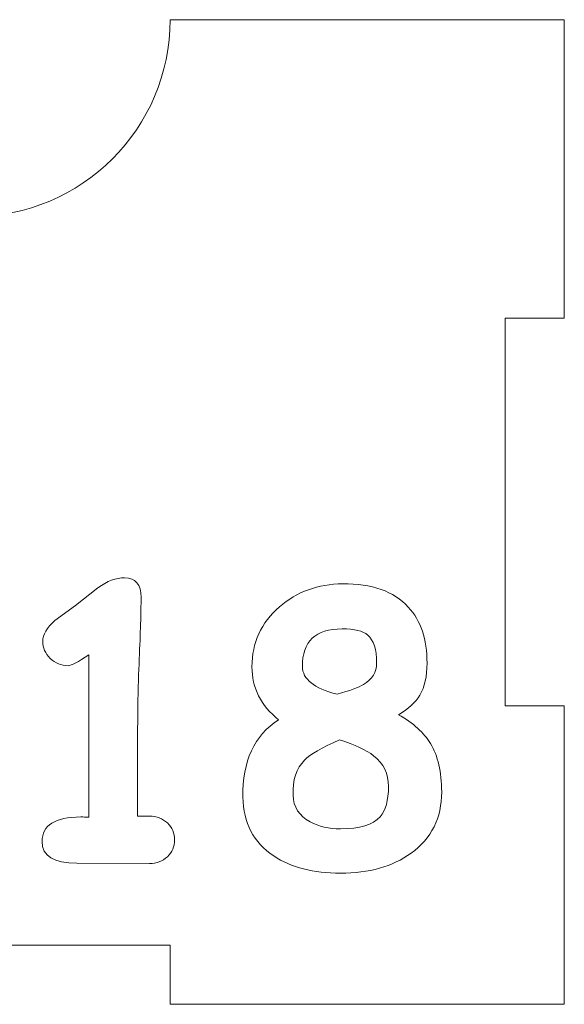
# Model space of a CAD drawing. Header units: millimetres. Extents: x -811 to 1340, y -192 to 870.
# Tile 170 of 256: x 640 to 668, y 214 to 264. Entities that reach past the tile are written whole.
import ezdxf

# ---------------------------------------------------------------- set-up
doc = ezdxf.new("R2010")
doc.units = ezdxf.units.MM
doc.header["$MEASUREMENT"] = 0
doc.layers.add('layer 1', color=7, linetype='Continuous')

msp = doc.modelspace()

# ---------------------------------------------------------------- linework, layer by layer
at = {"layer": 'layer 1', "color": 250, "lineweight": 9}
msp.add_open_spline([(667.8618, 229.1878), (667.8618, 229.1878), (667.8618, 214.0378), (667.8618, 214.0378), (667.8618, 214.0378), (667.8618, 214.0378), (647.8618, 214.0378), (647.8618, 214.0378), (647.8618, 214.0378), (647.8618, 214.0378), (647.8618, 217.0378), (647.8618, 217.0378), (647.8618, 217.0378), (647.8618, 217.0378), (627.8618, 217.0378), (627.8618, 217.0378), (627.8618, 217.0378), (627.8618, 217.0378), (627.8618, 214.0378), (627.8618, 214.0378), (627.8618, 214.0378), (627.8618, 214.0378), (607.8618, 214.0378), (607.8618, 214.0378), (607.8618, 214.0378), (607.8618, 214.0378), (607.8618, 229.1878), (607.8618, 229.1878), (607.8618, 229.1878), (607.8618, 229.1878), (610.8618, 229.1878), (610.8618, 229.1878), (610.8618, 229.1878), (610.8618, 229.1878), (610.8618, 248.8878), (610.8618, 248.8878), (610.8618, 248.8878), (610.8618, 248.8878), (607.8618, 248.8878), (607.8618, 248.8878), (607.8618, 248.8878), (607.8618, 248.8878), (607.8618, 264.0378), (607.8618, 264.0378), (607.8618, 264.0378), (607.8618, 264.0378), (627.8617, 264.0378), (627.8617, 264.0378), (627.8617, 264.0378), (627.8617, 258.5159), (632.3399, 254.0378), (637.8617, 254.0378), (637.8617, 254.0378), (643.3835, 254.0378), (647.8617, 258.5159), (647.8617, 264.0378), (647.8617, 264.0378), (647.8617, 264.0378), (667.8618, 264.0378), (667.8618, 264.0378), (667.8618, 264.0378), (667.8618, 264.0378), (667.8618, 248.8878), (667.8618, 248.8878), (667.8618, 248.8878), (667.8618, 248.8878), (664.8618, 248.8878), (664.8618, 248.8878), (664.8618, 248.8878), (664.8618, 248.8878), (664.8618, 229.1878), (664.8618, 229.1878), (664.8618, 229.1878), (664.8618, 229.1878), (667.8618, 229.1878), (667.8618, 229.1878)], degree=3, knots=[0, 0, 0, 0, 0.05, 0.05, 0.05, 0.05, 0.1, 0.1, 0.1, 0.1, 0.15, 0.15, 0.15, 0.15, 0.2, 0.2, 0.2, 0.2, 0.25, 0.25, 0.25, 0.25, 0.3, 0.3, 0.3, 0.3, 0.35, 0.35, 0.35, 0.35, 0.4, 0.4, 0.4, 0.4, 0.45, 0.45, 0.45, 0.45, 0.5, 0.5, 0.5, 0.5, 0.55, 0.55, 0.55, 0.55, 0.6, 0.6, 0.6, 0.6, 0.65, 0.65, 0.65, 0.65, 0.7, 0.7, 0.7, 0.7, 0.75, 0.75, 0.75, 0.75, 0.8, 0.8, 0.8, 0.8, 0.85, 0.85, 0.85, 0.85, 0.9, 0.9, 0.9, 0.9, 1, 1, 1, 1], dxfattribs=at)
at = {"layer": 'layer 1', "color": 114, "lineweight": 9}
for points, knots in [([(646.818, 221.1887), (646.818, 221.1887), (643.1259, 221.1983), (643.1259, 221.1983), (643.1259, 221.1983), (641.9544, 221.1983), (641.367, 221.5665), (641.367, 222.3063), (641.367, 222.3063), (641.367, 223.1349), (642.0211, 223.5508), (643.329, 223.5508), (643.329, 223.5508), (643.4529, 223.5508), (643.5893, 223.5475), (643.7386, 223.5412), (643.7386, 223.5412), (643.7386, 223.5412), (643.7386, 231.792), (643.7386, 231.792), (643.7386, 231.792), (643.1989, 231.4207), (642.8496, 231.2333), (642.6878, 231.2333), (642.6878, 231.2333), (642.3418, 231.2333), (642.0402, 231.3571), (641.783, 231.6047), (641.783, 231.6047), (641.5259, 231.8523), (641.3957, 232.1413), (641.3957, 232.4714), (641.3957, 232.4714), (641.3957, 232.8111), (641.6021, 233.1603), (642.018, 233.5222), (642.018, 233.5222), (642.018, 233.5222), (643.0687, 234.2841), (643.0687, 234.2841), (643.0687, 234.2841), (643.0687, 234.2841), (644.202, 235.1953), (644.202, 235.1953), (644.202, 235.1953), (644.6656, 235.5285), (645.1163, 235.6968), (645.5513, 235.6968), (645.5513, 235.6968), (646.1068, 235.6968), (646.3862, 235.3635), (646.3862, 234.6937), (646.3862, 234.6937), (646.3862, 233.954), (646.3544, 232.9158), (646.2941, 231.5762), (646.2941, 231.5762), (646.2338, 230.2366), (646.202, 228.3253), (646.202, 225.8397), (646.202, 225.8397), (646.202, 225.8397), (646.202, 223.5889), (646.202, 223.5889), (646.202, 223.5889), (646.202, 223.5889), (646.8147, 223.5889), (646.8147, 223.5889), (646.8147, 223.5889), (647.1766, 223.5889), (647.4782, 223.4746), (647.7227, 223.246), (647.7227, 223.246), (647.9672, 223.0142), (648.0909, 222.7285), (648.0909, 222.3889), (648.0909, 222.3889), (648.0909, 222.0492), (647.9672, 221.7635), (647.7227, 221.5317), (647.7227, 221.5317), (647.4782, 221.3032), (647.1766, 221.1887), (646.818, 221.1887)], [0, 0, 0, 0, 0.0454545, 0.0454545, 0.0454545, 0.0454545, 0.0909091, 0.0909091, 0.0909091, 0.0909091, 0.1363636, 0.1363636, 0.1363636, 0.1363636, 0.1818182, 0.1818182, 0.1818182, 0.1818182, 0.2272727, 0.2272727, 0.2272727, 0.2272727, 0.2727273, 0.2727273, 0.2727273, 0.2727273, 0.3181818, 0.3181818, 0.3181818, 0.3181818, 0.3636364, 0.3636364, 0.3636364, 0.3636364, 0.4090909, 0.4090909, 0.4090909, 0.4090909, 0.4545455, 0.4545455, 0.4545455, 0.4545455, 0.5, 0.5, 0.5, 0.5, 0.5454545, 0.5454545, 0.5454545, 0.5454545, 0.5909091, 0.5909091, 0.5909091, 0.5909091, 0.6363636, 0.6363636, 0.6363636, 0.6363636, 0.6818182, 0.6818182, 0.6818182, 0.6818182, 0.7272727, 0.7272727, 0.7272727, 0.7272727, 0.7727273, 0.7727273, 0.7727273, 0.7727273, 0.8181818, 0.8181818, 0.8181818, 0.8181818, 0.8636364, 0.8636364, 0.8636364, 0.8636364, 0.9090909, 0.9090909, 0.9090909, 0.9090909, 1, 1, 1, 1]), ([(656.5069, 220.6968), (655.1291, 220.6968), (654.002, 220.9888), (653.1195, 221.5698), (653.1195, 221.5698), (652.0972, 222.2523), (651.5766, 223.2492), (651.5576, 224.557), (651.5576, 224.557), (651.5258, 226.3856), (652.129, 227.6968), (653.364, 228.4905), (653.364, 228.4905), (652.4656, 229.2047), (652.0147, 230.0999), (652.0147, 231.1793), (652.0147, 231.1793), (652.0147, 232.4015), (652.4782, 233.4142), (653.4084, 234.2207), (653.4084, 234.2207), (654.2973, 234.9889), (655.3671, 235.3794), (656.618, 235.392), (656.618, 235.392), (658.1006, 235.4048), (659.2116, 235.0111), (659.9482, 234.2111), (659.9482, 234.2111), (660.5799, 233.5159), (660.8973, 232.5698), (660.8973, 231.3667), (660.8973, 231.3667), (660.8973, 230.6904), (660.7767, 230.1476), (660.5354, 229.738), (660.5354, 229.738), (660.3164, 229.373), (659.9545, 229.0397), (659.4465, 228.7444), (659.4465, 228.7444), (660.2021, 228.3222), (660.7449, 227.8301), (661.072, 227.2746), (661.072, 227.2746), (661.4497, 226.6523), (661.6402, 225.8365), (661.6402, 224.827), (661.6402, 224.827), (661.6402, 223.5), (661.1227, 222.4618), (660.0878, 221.7095), (660.0878, 221.7095), (659.1513, 221.0332), (657.9576, 220.6968), (656.5069, 220.6968)], [0, 0, 0, 0, 0.0666667, 0.0666667, 0.0666667, 0.0666667, 0.1333333, 0.1333333, 0.1333333, 0.1333333, 0.2, 0.2, 0.2, 0.2, 0.2666667, 0.2666667, 0.2666667, 0.2666667, 0.3333333, 0.3333333, 0.3333333, 0.3333333, 0.4, 0.4, 0.4, 0.4, 0.4666667, 0.4666667, 0.4666667, 0.4666667, 0.5333333, 0.5333333, 0.5333333, 0.5333333, 0.6, 0.6, 0.6, 0.6, 0.6666667, 0.6666667, 0.6666667, 0.6666667, 0.7333333, 0.7333333, 0.7333333, 0.7333333, 0.8, 0.8, 0.8, 0.8, 0.8666667, 0.8666667, 0.8666667, 0.8666667, 1, 1, 1, 1]), ([(656.5893, 233.1032), (655.2338, 233.1032), (654.5608, 232.4651), (654.5734, 231.1889), (654.5734, 231.1889), (654.5799, 230.5508), (655.1639, 230.0842), (656.3291, 229.7857), (656.3291, 229.7857), (656.9799, 229.9666), (657.4306, 230.1286), (657.6782, 230.2778), (657.6782, 230.2778), (658.1196, 230.5445), (658.3386, 230.9064), (658.3386, 231.3667), (658.3386, 231.3667), (658.3386, 232.0587), (658.1894, 232.5317), (657.891, 232.7856), (657.891, 232.7856), (657.6434, 232.9985), (657.2116, 233.1032), (656.5893, 233.1032)], [0, 0, 0, 0, 0.1428571, 0.1428571, 0.1428571, 0.1428571, 0.2857143, 0.2857143, 0.2857143, 0.2857143, 0.4285714, 0.4285714, 0.4285714, 0.4285714, 0.5714286, 0.5714286, 0.5714286, 0.5714286, 0.7142857, 0.7142857, 0.7142857, 0.7142857, 1, 1, 1, 1]), ([(656.4497, 227.4682), (655.5576, 227.0778), (654.9671, 226.7349), (654.6846, 226.4365), (654.6846, 226.4365), (654.2687, 226.0206), (654.0719, 225.4269), (654.0972, 224.6587), (654.0972, 224.6587), (654.1163, 224.0586), (654.4085, 223.6047), (654.9703, 223.2999), (654.9703, 223.2999), (655.4115, 223.065), (655.9227, 222.9476), (656.5069, 222.9476), (656.5069, 222.9476), (657.4783, 222.9476), (658.1481, 223.1508), (658.5132, 223.5603), (658.5132, 223.5603), (658.7989, 223.8841), (658.9418, 224.3984), (658.9418, 225.1063), (658.9418, 225.1063), (658.9418, 225.7444), (658.691, 226.2619), (658.1894, 226.6587), (658.1894, 226.6587), (657.8116, 226.957), (657.2307, 227.227), (656.4497, 227.4682)], [0, 0, 0, 0, 0.1111111, 0.1111111, 0.1111111, 0.1111111, 0.2222222, 0.2222222, 0.2222222, 0.2222222, 0.3333333, 0.3333333, 0.3333333, 0.3333333, 0.4444444, 0.4444444, 0.4444444, 0.4444444, 0.5555556, 0.5555556, 0.5555556, 0.5555556, 0.6666667, 0.6666667, 0.6666667, 0.6666667, 0.7777778, 0.7777778, 0.7777778, 0.7777778, 1, 1, 1, 1])]:
    msp.add_open_spline(points, degree=3, knots=knots, dxfattribs=at)

doc.saveas('drawing.dxf')
